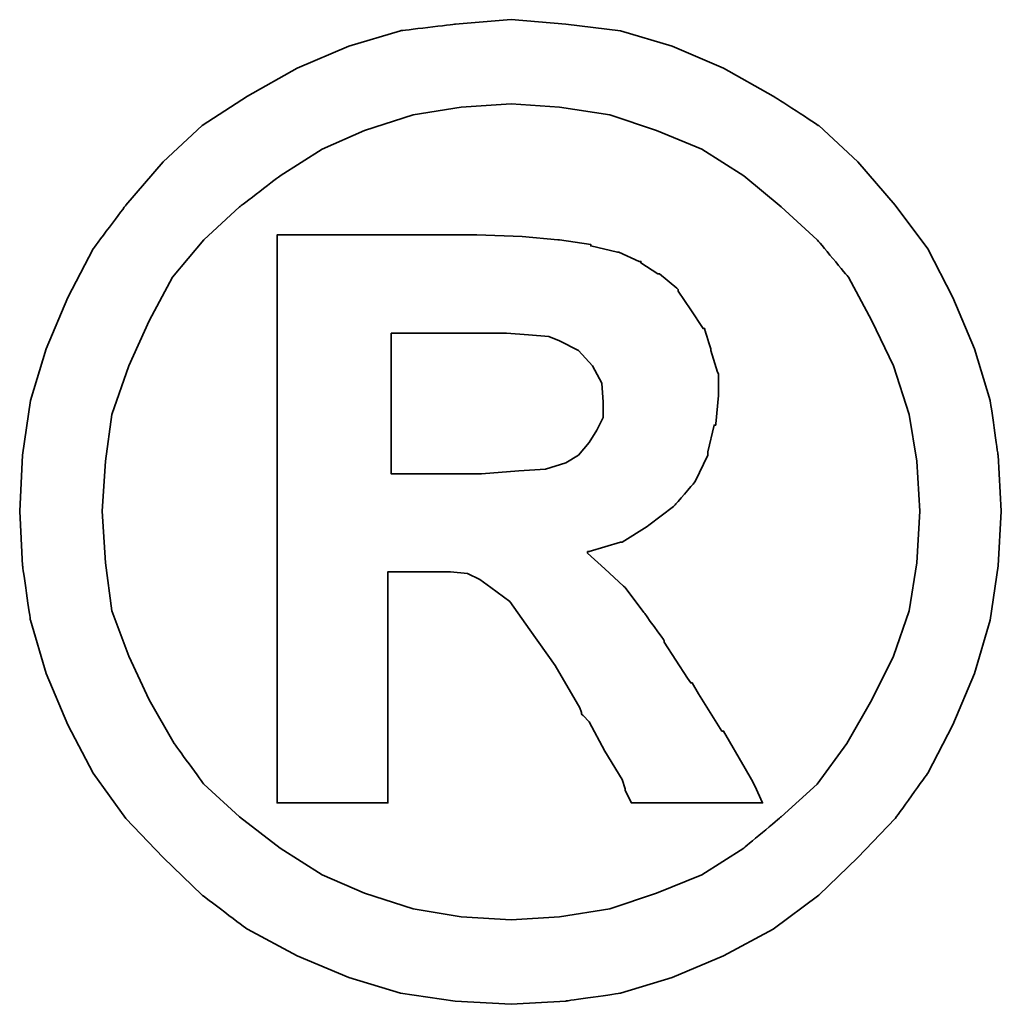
# Model space of a CAD drawing. Extents: x 903 to 1257, y 54 to 253.
# Tile 51 of 52: x 1154.17 to 1155.34, y 182.91 to 184.08. Entities that reach past the tile are written whole.
import ezdxf

# ---------------------------------------------------------------- set-up
doc = ezdxf.new("R2010")
doc.units = 0
doc.header["$MEASUREMENT"] = 0
doc.layers.add('DIM', color=4, linetype='CONTINUOUS')
doc.layers.add('layer 1', color=7, linetype='CONTINUOUS')

# ---------------------------------------------------------------- blocks, each defined once
blk = doc.blocks.new('TBI MOTION logo(完整正式版)')
at = {"layer": 'layer 1', "color": 22, "lineweight": 35}
for points, knots in [([(81.20634, 4.98624), (81.20634, 4.98624), (81.18649, 5.32862), (81.18649, 5.32862), (81.18649, 5.32862), (81.18649, 5.32862), (81.13886, 5.66206), (81.13886, 5.66206), (81.13886, 5.66206), (81.13886, 5.66206), (81.04359, 5.97764), (81.04359, 5.97764), (81.04359, 5.97764), (81.04359, 5.97764), (80.91061, 6.29124), (80.91061, 6.29124), (80.91061, 6.29124), (80.91061, 6.29124), (80.75778, 6.58697), (80.75778, 6.58697), (80.75778, 6.58697), (80.75778, 6.58697), (80.5593, 6.85294), (80.5593, 6.85294), (80.5593, 6.85294), (80.5593, 6.85294), (80.33105, 7.1189), (80.33105, 7.1189), (80.33105, 7.1189), (80.33105, 7.1189), (80.09287, 7.33921), (80.09287, 7.33921), (80.09287, 7.33921), (80.09287, 7.33921), (79.815, 7.51982), (79.815, 7.51982), (79.815, 7.51982), (79.815, 7.51982), (79.51133, 7.69051), (79.51133, 7.69051), (79.51133, 7.69051), (79.51133, 7.69051), (79.19773, 7.8235), (79.19773, 7.8235), (79.19773, 7.8235), (79.19773, 7.8235), (78.88215, 7.91877), (78.88215, 7.91877), (78.88215, 7.91877), (78.88215, 7.91877), (78.54871, 7.95846), (78.54871, 7.95846), (78.54871, 7.95846), (78.54871, 7.95846), (78.21526, 7.98625), (78.21526, 7.98625), (78.21526, 7.98625), (78.21526, 7.98625), (77.87388, 7.95846), (77.87388, 7.95846), (77.87388, 7.95846), (77.87388, 7.95846), (77.54044, 7.91877), (77.54044, 7.91877), (77.54044, 7.91877), (77.54044, 7.91877), (77.22485, 7.8235), (77.22485, 7.8235), (77.22485, 7.8235), (77.22485, 7.8235), (76.91027, 7.69051), (76.91027, 7.69051), (76.91027, 7.69051), (76.91027, 7.69051), (76.6056, 7.51982), (76.6056, 7.51982), (76.6056, 7.51982), (76.6056, 7.51982), (76.32972, 7.33921), (76.32972, 7.33921), (76.32972, 7.33921), (76.32972, 7.33921), (76.09154, 7.1189), (76.09154, 7.1189), (76.09154, 7.1189), (76.09154, 7.1189), (75.86329, 6.85294), (75.86329, 6.85294), (75.86329, 6.85294), (75.86329, 6.85294), (75.66382, 6.58697), (75.66382, 6.58697), (75.66382, 6.58697), (75.66382, 6.58697), (75.51099, 6.29124), (75.51099, 6.29124), (75.51099, 6.29124), (75.51099, 6.29124), (75.37702, 5.97764), (75.37702, 5.97764), (75.37702, 5.97764), (75.37702, 5.97764), (75.28175, 5.66206), (75.28175, 5.66206), (75.28175, 5.66206), (75.28175, 5.66206), (75.23411, 5.32862), (75.23411, 5.32862), (75.23411, 5.32862), (75.23411, 5.32862), (75.21625, 4.98624), (75.21625, 4.98624), (75.21625, 4.98624), (75.21625, 4.98624), (75.23411, 4.6528), (75.23411, 4.6528), (75.23411, 4.6528), (75.23411, 4.6528), (75.28175, 4.32035), (75.28175, 4.32035), (75.28175, 4.32035), (75.28175, 4.32035), (75.37702, 3.99583), (75.37702, 3.99583), (75.37702, 3.99583), (75.37702, 3.99583), (75.51099, 3.68224), (75.51099, 3.68224), (75.51099, 3.68224), (75.51099, 3.68224), (75.66382, 3.38749), (75.66382, 3.38749), (75.66382, 3.38749), (75.66382, 3.38749), (75.86329, 3.10963), (75.86329, 3.10963), (75.86329, 3.10963), (75.86329, 3.10963), (76.09154, 2.87145), (76.09154, 2.87145), (76.09154, 2.87145), (76.09154, 2.87145), (76.32972, 2.6432), (76.32972, 2.6432), (76.32972, 2.6432), (76.32972, 2.6432), (76.6056, 2.43381), (76.6056, 2.43381), (76.6056, 2.43381), (76.6056, 2.43381), (76.91027, 2.27205), (76.91027, 2.27205), (76.91027, 2.27205), (76.91027, 2.27205), (77.22485, 2.13906), (77.22485, 2.13906), (77.22485, 2.13906), (77.22485, 2.13906), (77.54044, 2.0438), (77.54044, 2.0438), (77.54044, 2.0438), (77.54044, 2.0438), (77.87388, 1.99616), (77.87388, 1.99616), (77.87388, 1.99616), (77.87388, 1.99616), (78.21526, 1.97631), (78.21526, 1.97631), (78.21526, 1.97631), (78.21526, 1.97631), (78.54871, 1.99616), (78.54871, 1.99616), (78.54871, 1.99616), (78.54871, 1.99616), (78.88215, 2.0438), (78.88215, 2.0438), (78.88215, 2.0438), (78.88215, 2.0438), (79.19773, 2.13906), (79.19773, 2.13906), (79.19773, 2.13906), (79.19773, 2.13906), (79.51133, 2.27205), (79.51133, 2.27205), (79.51133, 2.27205), (79.51133, 2.27205), (79.815, 2.43381), (79.815, 2.43381), (79.815, 2.43381), (79.815, 2.43381), (80.09287, 2.6432), (80.09287, 2.6432), (80.09287, 2.6432), (80.09287, 2.6432), (80.33105, 2.87145), (80.33105, 2.87145), (80.33105, 2.87145), (80.33105, 2.87145), (80.5593, 3.10963), (80.5593, 3.10963), (80.5593, 3.10963), (80.5593, 3.10963), (80.75778, 3.38749), (80.75778, 3.38749), (80.75778, 3.38749), (80.75778, 3.38749), (80.91061, 3.68224), (80.91061, 3.68224), (80.91061, 3.68224), (80.91061, 3.68224), (81.04359, 3.99583), (81.04359, 3.99583), (81.04359, 3.99583), (81.04359, 3.99583), (81.13886, 4.32035), (81.13886, 4.32035), (81.13886, 4.32035), (81.13886, 4.32035), (81.18649, 4.6528), (81.18649, 4.6528), (81.18649, 4.6528), (81.18649, 4.6528), (81.20634, 4.98624), (81.20634, 4.98624)], [0, 0, 0, 0, 0.0178571, 0.0178571, 0.0178571, 0.0178572, 0.0357143, 0.0357143, 0.0357143, 0.0357143, 0.0535714, 0.0535714, 0.0535714, 0.0535714, 0.0714286, 0.0714286, 0.0714286, 0.0714286, 0.0892857, 0.0892857, 0.0892857, 0.0892857, 0.1071429, 0.1071429, 0.1071429, 0.1071429, 0.125, 0.125, 0.125, 0.125, 0.1428571, 0.1428571, 0.1428571, 0.1428572, 0.1607143, 0.1607143, 0.1607143, 0.1607143, 0.1785714, 0.1785714, 0.1785714, 0.1785714, 0.1964286, 0.1964286, 0.1964286, 0.1964286, 0.2142857, 0.2142857, 0.2142857, 0.2142857, 0.2321429, 0.2321429, 0.2321429, 0.2321429, 0.25, 0.25, 0.25, 0.25, 0.2678571, 0.2678571, 0.2678571, 0.2678572, 0.2857143, 0.2857143, 0.2857143, 0.2857143, 0.3035714, 0.3035714, 0.3035714, 0.3035714, 0.3214286, 0.3214286, 0.3214286, 0.3214286, 0.3392857, 0.3392857, 0.3392857, 0.3392857, 0.3571429, 0.3571429, 0.3571429, 0.3571429, 0.375, 0.375, 0.375, 0.375, 0.3928571, 0.3928571, 0.3928571, 0.3928572, 0.4107143, 0.4107143, 0.4107143, 0.4107143, 0.4285714, 0.4285714, 0.4285714, 0.4285714, 0.4464286, 0.4464286, 0.4464286, 0.4464286, 0.4642857, 0.4642857, 0.4642857, 0.4642857, 0.4821429, 0.4821429, 0.4821429, 0.4821429, 0.5, 0.5, 0.5, 0.5, 0.5178571, 0.5178571, 0.5178571, 0.5178572, 0.5357143, 0.5357143, 0.5357143, 0.5357143, 0.5535714, 0.5535714, 0.5535714, 0.5535714, 0.5714286, 0.5714286, 0.5714286, 0.5714286, 0.5892857, 0.5892857, 0.5892857, 0.5892857, 0.6071429, 0.6071429, 0.6071429, 0.6071429, 0.625, 0.625, 0.625, 0.625, 0.6428571, 0.6428571, 0.6428571, 0.6428572, 0.6607143, 0.6607143, 0.6607143, 0.6607143, 0.6785714, 0.6785714, 0.6785714, 0.6785714, 0.6964286, 0.6964286, 0.6964286, 0.6964286, 0.7142857, 0.7142857, 0.7142857, 0.7142857, 0.7321429, 0.7321429, 0.7321429, 0.7321429, 0.75, 0.75, 0.75, 0.75, 0.7678571, 0.7678571, 0.7678571, 0.7678572, 0.7857143, 0.7857143, 0.7857143, 0.7857143, 0.8035714, 0.8035714, 0.8035714, 0.8035714, 0.8214286, 0.8214286, 0.8214286, 0.8214286, 0.8392857, 0.8392857, 0.8392857, 0.8392857, 0.8571429, 0.8571429, 0.8571429, 0.8571429, 0.875, 0.875, 0.875, 0.875, 0.8928571, 0.8928571, 0.8928571, 0.8928572, 0.9107143, 0.9107143, 0.9107143, 0.9107143, 0.9285714, 0.9285714, 0.9285714, 0.9285714, 0.9464286, 0.9464286, 0.9464286, 0.9464286, 0.9642857, 0.9642857, 0.9642857, 0.9642857, 0.9821429, 0.9821429, 0.9821429, 0.9821429, 1, 1, 1, 1]), ([(80.71014, 4.98624), (80.71014, 4.98624), (80.69129, 5.29091), (80.69129, 5.29091), (80.69129, 5.29091), (80.69129, 5.29091), (80.64464, 5.57672), (80.64464, 5.57672), (80.64464, 5.57672), (80.64464, 5.57672), (80.54937, 5.87245), (80.54937, 5.87245), (80.54937, 5.87245), (80.54937, 5.87245), (80.41639, 6.14833), (80.41639, 6.14833), (80.41639, 6.14833), (80.41639, 6.14833), (80.27349, 6.41429), (80.27349, 6.41429), (80.27349, 6.41429), (80.27349, 6.41429), (80.08295, 6.64255), (80.08295, 6.64255), (80.08295, 6.64255), (80.08295, 6.64255), (79.86264, 6.84301), (79.86264, 6.84301), (79.86264, 6.84301), (79.86264, 6.84301), (79.63439, 7.03355), (79.63439, 7.03355), (79.63439, 7.03355), (79.63439, 7.03355), (79.37835, 7.1963), (79.37835, 7.1963), (79.37835, 7.1963), (79.37835, 7.1963), (79.10246, 7.30944), (79.10246, 7.30944), (79.10246, 7.30944), (79.10246, 7.30944), (78.81665, 7.40471), (78.81665, 7.40471), (78.81665, 7.40471), (78.81665, 7.40471), (78.511, 7.45234), (78.511, 7.45234), (78.511, 7.45234), (78.511, 7.45234), (78.21526, 7.47219), (78.21526, 7.47219), (78.21526, 7.47219), (78.21526, 7.47219), (77.9106, 7.45234), (77.9106, 7.45234), (77.9106, 7.45234), (77.9106, 7.45234), (77.61685, 7.40471), (77.61685, 7.40471), (77.61685, 7.40471), (77.61685, 7.40471), (77.32012, 7.30944), (77.32012, 7.30944), (77.32012, 7.30944), (77.32012, 7.30944), (77.06309, 7.1963), (77.06309, 7.1963), (77.06309, 7.1963), (77.06309, 7.1963), (76.80606, 7.03355), (76.80606, 7.03355), (76.80606, 7.03355), (76.80606, 7.03355), (76.55797, 6.84301), (76.55797, 6.84301), (76.55797, 6.84301), (76.55797, 6.84301), (76.34063, 6.64255), (76.34063, 6.64255), (76.34063, 6.64255), (76.34063, 6.64255), (76.1491, 6.41429), (76.1491, 6.41429), (76.1491, 6.41429), (76.1491, 6.41429), (76.0062, 6.14833), (76.0062, 6.14833), (76.0062, 6.14833), (76.0062, 6.14833), (75.88314, 5.87245), (75.88314, 5.87245), (75.88314, 5.87245), (75.88314, 5.87245), (75.77794, 5.57672), (75.77794, 5.57672), (75.77794, 5.57672), (75.77794, 5.57672), (75.73924, 5.29091), (75.73924, 5.29091), (75.73924, 5.29091), (75.73924, 5.29091), (75.72039, 4.98624), (75.72039, 4.98624), (75.72039, 4.98624), (75.72039, 4.98624), (75.73924, 4.67165), (75.73924, 4.67165), (75.73924, 4.67165), (75.73924, 4.67165), (75.77794, 4.37791), (75.77794, 4.37791), (75.77794, 4.37791), (75.77794, 4.37791), (75.88314, 4.10102), (75.88314, 4.10102), (75.88314, 4.10102), (75.88314, 4.10102), (76.0062, 3.83407), (76.0062, 3.83407), (76.0062, 3.83407), (76.0062, 3.83407), (76.15902, 3.56811), (76.15902, 3.56811), (76.15902, 3.56811), (76.15902, 3.56811), (76.34063, 3.32001), (76.34063, 3.32001), (76.34063, 3.32001), (76.34063, 3.32001), (76.55797, 3.11955), (76.55797, 3.11955), (76.55797, 3.11955), (76.55797, 3.11955), (76.80606, 2.92901), (76.80606, 2.92901), (76.80606, 2.92901), (76.80606, 2.92901), (77.06309, 2.76725), (77.06309, 2.76725), (77.06309, 2.76725), (77.06309, 2.76725), (77.32012, 2.65412), (77.32012, 2.65412), (77.32012, 2.65412), (77.32012, 2.65412), (77.61685, 2.55786), (77.61685, 2.55786), (77.61685, 2.55786), (77.61685, 2.55786), (77.9106, 2.51022), (77.9106, 2.51022), (77.9106, 2.51022), (77.9106, 2.51022), (78.21526, 2.49137), (78.21526, 2.49137), (78.21526, 2.49137), (78.21526, 2.49137), (78.511, 2.51022), (78.511, 2.51022), (78.511, 2.51022), (78.511, 2.51022), (78.81665, 2.55786), (78.81665, 2.55786), (78.81665, 2.55786), (78.81665, 2.55786), (79.10246, 2.65412), (79.10246, 2.65412), (79.10246, 2.65412), (79.10246, 2.65412), (79.37835, 2.76725), (79.37835, 2.76725), (79.37835, 2.76725), (79.37835, 2.76725), (79.63439, 2.92901), (79.63439, 2.92901), (79.63439, 2.92901), (79.63439, 2.92901), (79.86264, 3.11955), (79.86264, 3.11955), (79.86264, 3.11955), (79.86264, 3.11955), (80.08295, 3.32001), (80.08295, 3.32001), (80.08295, 3.32001), (80.08295, 3.32001), (80.26356, 3.56811), (80.26356, 3.56811), (80.26356, 3.56811), (80.26356, 3.56811), (80.41639, 3.83407), (80.41639, 3.83407), (80.41639, 3.83407), (80.41639, 3.83407), (80.54937, 4.10102), (80.54937, 4.10102), (80.54937, 4.10102), (80.54937, 4.10102), (80.64464, 4.37791), (80.64464, 4.37791), (80.64464, 4.37791), (80.64464, 4.37791), (80.69129, 4.67165), (80.69129, 4.67165), (80.69129, 4.67165), (80.69129, 4.67165), (80.71014, 4.98624), (80.71014, 4.98624)], [0, 0, 0, 0, 0.0192308, 0.0192308, 0.0192308, 0.0192308, 0.0384615, 0.0384615, 0.0384615, 0.0384615, 0.0576923, 0.0576923, 0.0576923, 0.0576923, 0.0769231, 0.0769231, 0.0769231, 0.0769231, 0.0961538, 0.0961538, 0.0961538, 0.0961539, 0.1153846, 0.1153846, 0.1153846, 0.1153846, 0.1346154, 0.1346154, 0.1346154, 0.1346154, 0.1538462, 0.1538462, 0.1538462, 0.1538462, 0.1730769, 0.1730769, 0.1730769, 0.1730769, 0.1923077, 0.1923077, 0.1923077, 0.1923077, 0.2115385, 0.2115385, 0.2115385, 0.2115385, 0.2307692, 0.2307692, 0.2307692, 0.2307692, 0.25, 0.25, 0.25, 0.25, 0.2692308, 0.2692308, 0.2692308, 0.2692308, 0.2884615, 0.2884615, 0.2884615, 0.2884615, 0.3076923, 0.3076923, 0.3076923, 0.3076923, 0.3269231, 0.3269231, 0.3269231, 0.3269231, 0.3461538, 0.3461538, 0.3461538, 0.3461539, 0.3653846, 0.3653846, 0.3653846, 0.3653846, 0.3846154, 0.3846154, 0.3846154, 0.3846154, 0.4038462, 0.4038462, 0.4038462, 0.4038462, 0.4230769, 0.4230769, 0.4230769, 0.4230769, 0.4423077, 0.4423077, 0.4423077, 0.4423077, 0.4615385, 0.4615385, 0.4615385, 0.4615385, 0.4807692, 0.4807692, 0.4807692, 0.4807692, 0.5, 0.5, 0.5, 0.5, 0.5192308, 0.5192308, 0.5192308, 0.5192308, 0.5384615, 0.5384615, 0.5384615, 0.5384615, 0.5576923, 0.5576923, 0.5576923, 0.5576923, 0.5769231, 0.5769231, 0.5769231, 0.5769231, 0.5961538, 0.5961538, 0.5961538, 0.5961539, 0.6153846, 0.6153846, 0.6153846, 0.6153846, 0.6346154, 0.6346154, 0.6346154, 0.6346154, 0.6538462, 0.6538462, 0.6538462, 0.6538462, 0.6730769, 0.6730769, 0.6730769, 0.6730769, 0.6923077, 0.6923077, 0.6923077, 0.6923077, 0.7115385, 0.7115385, 0.7115385, 0.7115385, 0.7307692, 0.7307692, 0.7307692, 0.7307692, 0.75, 0.75, 0.75, 0.75, 0.7692308, 0.7692308, 0.7692308, 0.7692308, 0.7884615, 0.7884615, 0.7884615, 0.7884615, 0.8076923, 0.8076923, 0.8076923, 0.8076923, 0.8269231, 0.8269231, 0.8269231, 0.8269231, 0.8461538, 0.8461538, 0.8461538, 0.8461539, 0.8653846, 0.8653846, 0.8653846, 0.8653846, 0.8846154, 0.8846154, 0.8846154, 0.8846154, 0.9038462, 0.9038462, 0.9038462, 0.9038462, 0.9230769, 0.9230769, 0.9230769, 0.9230769, 0.9423077, 0.9423077, 0.9423077, 0.9423077, 0.9615385, 0.9615385, 0.9615385, 0.9615385, 0.9807692, 0.9807692, 0.9807692, 0.9807692, 1, 1, 1, 1]), ([(76.78721, 3.2823), (76.78721, 3.2823), (76.78721, 3.32001), (76.78721, 3.32001), (76.78721, 3.32001), (76.78721, 3.32001), (76.78721, 3.42422), (76.78721, 3.42422), (76.78721, 3.42422), (76.78721, 3.42422), (76.78721, 3.59689), (76.78721, 3.59689), (76.78721, 3.59689), (76.78721, 3.59689), (76.78721, 3.80529), (76.78721, 3.80529), (76.78721, 3.80529), (76.78721, 3.80529), (76.78721, 4.0524), (76.78721, 4.0524), (76.78721, 4.0524), (76.78721, 4.0524), (76.78721, 4.32035), (76.78721, 4.32035), (76.78721, 4.32035), (76.78721, 4.32035), (76.78721, 4.92868), (76.78721, 4.92868), (76.78721, 4.92868), (76.78721, 4.92868), (76.78721, 5.53801), (76.78721, 5.53801), (76.78721, 5.53801), (76.78721, 5.53801), (76.78721, 5.82482), (76.78721, 5.82482), (76.78721, 5.82482), (76.78721, 5.82482), (76.78721, 6.07291), (76.78721, 6.07291), (76.78721, 6.07291), (76.78721, 6.07291), (76.78721, 6.30017), (76.78721, 6.30017), (76.78721, 6.30017), (76.78721, 6.30017), (76.78721, 6.45399), (76.78721, 6.45399), (76.78721, 6.45399), (76.78721, 6.45399), (76.78721, 6.5572), (76.78721, 6.5572), (76.78721, 6.5572), (76.78721, 6.5572), (76.78721, 6.59689), (76.78721, 6.59689), (76.78721, 6.59689), (76.78721, 6.59689), (76.78721, 6.67232), (76.78721, 6.67232), (76.78721, 6.67232), (76.78721, 6.67232), (76.8537, 6.67232), (76.8537, 6.67232), (76.8537, 6.67232), (76.8537, 6.67232), (76.87355, 6.67232), (76.87355, 6.67232), (76.87355, 6.67232), (76.87355, 6.67232), (76.91027, 6.67232), (76.91027, 6.67232), (76.91027, 6.67232), (76.91027, 6.67232), (77.04424, 6.67232), (77.04424, 6.67232), (77.04424, 6.67232), (77.04424, 6.67232), (77.22485, 6.67232), (77.22485, 6.67232), (77.22485, 6.67232), (77.22485, 6.67232), (77.43524, 6.67232), (77.43524, 6.67232), (77.43524, 6.67232), (77.43524, 6.67232), (77.65357, 6.67232), (77.65357, 6.67232), (77.65357, 6.67232), (77.65357, 6.67232), (77.82625, 6.67232), (77.82625, 6.67232), (77.82625, 6.67232), (77.82625, 6.67232), (77.94037, 6.67232), (77.94037, 6.67232), (77.94037, 6.67232), (77.94037, 6.67232), (77.97709, 6.67232), (77.97709, 6.67232), (77.97709, 6.67232), (77.97709, 6.67232), (77.99694, 6.67232), (77.99694, 6.67232), (77.99694, 6.67232), (77.99694, 6.67232), (78.00686, 6.67232), (78.00686, 6.67232), (78.00686, 6.67232), (78.00686, 6.67232), (78.28275, 6.6624), (78.28275, 6.6624), (78.28275, 6.6624), (78.28275, 6.6624), (78.50107, 6.64255), (78.50107, 6.64255), (78.50107, 6.64255), (78.50107, 6.64255), (78.511, 6.64255), (78.511, 6.64255), (78.511, 6.64255), (78.511, 6.64255), (78.70154, 6.61476), (78.70154, 6.61476), (78.70154, 6.61476), (78.70154, 6.61476), (78.70154, 6.60483), (78.70154, 6.60483), (78.70154, 6.60483), (78.70154, 6.60483), (78.86429, 6.56713), (78.86429, 6.56713), (78.86429, 6.56713), (78.86429, 6.56713), (78.87223, 6.56713), (78.87223, 6.56713), (78.87223, 6.56713), (78.87223, 6.56713), (78.99727, 6.51056), (78.99727, 6.51056), (78.99727, 6.51056), (78.99727, 6.51056), (79.00719, 6.51056), (79.00719, 6.51056), (79.00719, 6.51056), (79.00719, 6.51056), (79.00719, 6.50162), (79.00719, 6.50162), (79.00719, 6.50162), (79.00719, 6.50162), (79.1104, 6.43415), (79.1104, 6.43415), (79.1104, 6.43415), (79.1104, 6.43415), (79.12132, 6.43415), (79.12132, 6.43415), (79.12132, 6.43415), (79.12132, 6.43415), (79.22552, 6.34781), (79.22552, 6.34781), (79.22552, 6.34781), (79.22552, 6.34781), (79.23544, 6.33888), (79.23544, 6.33888), (79.23544, 6.33888), (79.23544, 6.33888), (79.23544, 6.32895), (79.23544, 6.32895), (79.23544, 6.32895), (79.23544, 6.32895), (79.31087, 6.21483), (79.31087, 6.21483), (79.31087, 6.21483), (79.31087, 6.21483), (79.38629, 6.1007), (79.38629, 6.1007), (79.38629, 6.1007), (79.38629, 6.1007), (79.3972, 6.1007), (79.3972, 6.1007), (79.3972, 6.1007), (79.3972, 6.1007), (79.3972, 6.09078), (79.3972, 6.09078), (79.3972, 6.09078), (79.3972, 6.09078), (79.43392, 5.97764), (79.43392, 5.97764), (79.43392, 5.97764), (79.43392, 5.97764), (79.43392, 5.96772), (79.43392, 5.96772), (79.43392, 5.96772), (79.43392, 5.96772), (79.47362, 5.83474), (79.47362, 5.83474), (79.47362, 5.83474), (79.47362, 5.83474), (79.48156, 5.82482), (79.48156, 5.82482), (79.48156, 5.82482), (79.48156, 5.82482), (79.48156, 5.69977), (79.48156, 5.69977), (79.48156, 5.69977), (79.48156, 5.69977), (79.48156, 5.69183), (79.48156, 5.69183), (79.48156, 5.69183), (79.48156, 5.69183), (79.4637, 5.51915), (79.4637, 5.51915), (79.4637, 5.51915), (79.4637, 5.51915), (79.4637, 5.51122), (79.4637, 5.51122), (79.4637, 5.51122), (79.4637, 5.51122), (79.45377, 5.51122), (79.45377, 5.51122), (79.45377, 5.51122), (79.45377, 5.51122), (79.41507, 5.34847), (79.41507, 5.34847), (79.41507, 5.34847), (79.41507, 5.34847), (79.41507, 5.33854), (79.41507, 5.33854), (79.41507, 5.33854), (79.41507, 5.33854), (79.41507, 5.32862), (79.41507, 5.32862), (79.41507, 5.32862), (79.41507, 5.32862), (79.33865, 5.16785), (79.33865, 5.16785), (79.33865, 5.16785), (79.33865, 5.16785), (79.33071, 5.15693), (79.33071, 5.15693), (79.33071, 5.15693), (79.33071, 5.15693), (79.2156, 5.02495), (79.2156, 5.02495), (79.2156, 5.02495), (79.2156, 5.02495), (79.20567, 5.01502), (79.20567, 5.01502), (79.20567, 5.01502), (79.20567, 5.01502), (79.05483, 4.89991), (79.05483, 4.89991), (79.05483, 4.89991), (79.05483, 4.89991), (79.04491, 4.89197), (79.04491, 4.89197), (79.04491, 4.89197), (79.04491, 4.89197), (78.89208, 4.7967), (78.89208, 4.7967), (78.89208, 4.7967), (78.89208, 4.7967), (78.88215, 4.7967), (78.88215, 4.7967), (78.88215, 4.7967), (78.88215, 4.7967), (78.69161, 4.73913), (78.69161, 4.73913), (78.69161, 4.73913), (78.69161, 4.73913), (78.68169, 4.73913), (78.68169, 4.73913), (78.68169, 4.73913), (78.68169, 4.73913), (78.68169, 4.72921), (78.68169, 4.72921), (78.68169, 4.72921), (78.68169, 4.72921), (78.78688, 4.63394), (78.78688, 4.63394), (78.78688, 4.63394), (78.78688, 4.63394), (78.902, 4.52875), (78.902, 4.52875), (78.902, 4.52875), (78.902, 4.52875), (78.91093, 4.52081), (78.91093, 4.52081), (78.91093, 4.52081), (78.91093, 4.52081), (79.02506, 4.36798), (79.02506, 4.36798), (79.02506, 4.36798), (79.02506, 4.36798), (79.1501, 4.1953), (79.1501, 4.1953), (79.1501, 4.1953), (79.1501, 4.1953), (79.1501, 4.18736), (79.1501, 4.18736), (79.1501, 4.18736), (79.1501, 4.18736), (79.29201, 3.96705), (79.29201, 3.96705), (79.29201, 3.96705), (79.29201, 3.96705), (79.31087, 3.93828), (79.31087, 3.93828), (79.31087, 3.93828), (79.31087, 3.93828), (79.32079, 3.93828), (79.32079, 3.93828), (79.32079, 3.93828), (79.32079, 3.93828), (79.3585, 3.87178), (79.3585, 3.87178), (79.3585, 3.87178), (79.3585, 3.87178), (79.50141, 3.64353), (79.50141, 3.64353), (79.50141, 3.64353), (79.50141, 3.64353), (79.51133, 3.64353), (79.51133, 3.64353), (79.51133, 3.64353), (79.51133, 3.64353), (79.64431, 3.41528), (79.64431, 3.41528), (79.64431, 3.41528), (79.64431, 3.41528), (79.68202, 3.3478), (79.68202, 3.3478), (79.68202, 3.3478), (79.68202, 3.3478), (79.70187, 3.31009), (79.70187, 3.31009), (79.70187, 3.31009), (79.70187, 3.31009), (79.7495, 3.2049), (79.7495, 3.2049), (79.7495, 3.2049), (79.7495, 3.2049), (79.64431, 3.2049), (79.64431, 3.2049), (79.64431, 3.2049), (79.64431, 3.2049), (79.62546, 3.2049), (79.62546, 3.2049), (79.62546, 3.2049), (79.62546, 3.2049), (79.53912, 3.2049), (79.53912, 3.2049), (79.53912, 3.2049), (79.53912, 3.2049), (79.31087, 3.2049), (79.31087, 3.2049), (79.31087, 3.2049), (79.31087, 3.2049), (79.08262, 3.2049), (79.08262, 3.2049), (79.08262, 3.2049), (79.08262, 3.2049), (79.00719, 3.2049), (79.00719, 3.2049), (79.00719, 3.2049), (79.00719, 3.2049), (78.98735, 3.2049), (78.98735, 3.2049), (78.98735, 3.2049), (78.98735, 3.2049), (78.94964, 3.2049), (78.94964, 3.2049), (78.94964, 3.2049), (78.94964, 3.2049), (78.92979, 3.24459), (78.92979, 3.24459), (78.92979, 3.24459), (78.92979, 3.24459), (78.91093, 3.2823), (78.91093, 3.2823), (78.91093, 3.2823), (78.91093, 3.2823), (78.91093, 3.29223), (78.91093, 3.29223), (78.91093, 3.29223), (78.91093, 3.29223), (78.89208, 3.3478), (78.89208, 3.3478), (78.89208, 3.3478), (78.89208, 3.3478), (78.78688, 3.52048), (78.78688, 3.52048), (78.78688, 3.52048), (78.78688, 3.52048), (78.69161, 3.7001), (78.69161, 3.7001), (78.69161, 3.7001), (78.69161, 3.7001), (78.6539, 3.7388), (78.6539, 3.7388), (78.6539, 3.7388), (78.6539, 3.7388), (78.64398, 3.74873), (78.64398, 3.74873), (78.64398, 3.74873), (78.64398, 3.74873), (78.64398, 3.75766), (78.64398, 3.75766), (78.64398, 3.75766), (78.64398, 3.75766), (78.63405, 3.78644), (78.63405, 3.78644), (78.63405, 3.78644), (78.63405, 3.78644), (78.48321, 4.04347), (78.48321, 4.04347), (78.48321, 4.04347), (78.48321, 4.04347), (78.33038, 4.2618), (78.33038, 4.2618), (78.33038, 4.2618), (78.33038, 4.2618), (78.20732, 4.43447), (78.20732, 4.43447), (78.20732, 4.43447), (78.20732, 4.43447), (78.09221, 4.52081), (78.09221, 4.52081), (78.09221, 4.52081), (78.09221, 4.52081), (78.02472, 4.56845), (78.02472, 4.56845), (78.02472, 4.56845), (78.02472, 4.56845), (77.9493, 4.60616), (77.9493, 4.60616), (77.9493, 4.60616), (77.9493, 4.60616), (77.8451, 4.61608), (77.8451, 4.61608), (77.8451, 4.61608), (77.8451, 4.61608), (77.71113, 4.61608), (77.71113, 4.61608), (77.71113, 4.61608), (77.71113, 4.61608), (77.69128, 4.61608), (77.69128, 4.61608), (77.69128, 4.61608), (77.69128, 4.61608), (77.67342, 4.61608), (77.67342, 4.61608), (77.67342, 4.61608), (77.67342, 4.61608), (77.5583, 4.61608), (77.5583, 4.61608), (77.5583, 4.61608), (77.5583, 4.61608), (77.46303, 4.61608), (77.46303, 4.61608), (77.46303, 4.61608), (77.46303, 4.61608), (77.46303, 4.54761), (77.46303, 4.54761), (77.46303, 4.54761), (77.46303, 4.54761), (77.46303, 4.47318), (77.46303, 4.47318), (77.46303, 4.47318), (77.46303, 4.47318), (77.46303, 4.24294), (77.46303, 4.24294), (77.46303, 4.24294), (77.46303, 4.24294), (77.46303, 3.99583), (77.46303, 3.99583), (77.46303, 3.99583), (77.46303, 3.99583), (77.46303, 3.72888), (77.46303, 3.72888), (77.46303, 3.72888), (77.46303, 3.72888), (77.46303, 3.51055), (77.46303, 3.51055), (77.46303, 3.51055), (77.46303, 3.51055), (77.46303, 3.42422), (77.46303, 3.42422), (77.46303, 3.42422), (77.46303, 3.42422), (77.46303, 3.35773), (77.46303, 3.35773), (77.46303, 3.35773), (77.46303, 3.35773), (77.46303, 3.30017), (77.46303, 3.30017), (77.46303, 3.30017), (77.46303, 3.30017), (77.46303, 3.2823), (77.46303, 3.2823), (77.46303, 3.2823), (77.46303, 3.2823), (77.46303, 3.2049), (77.46303, 3.2049), (77.46303, 3.2049), (77.46303, 3.2049), (77.39753, 3.2049), (77.39753, 3.2049), (77.39753, 3.2049), (77.39753, 3.2049), (77.37768, 3.2049), (77.37768, 3.2049), (77.37768, 3.2049), (77.37768, 3.2049), (77.32012, 3.2049), (77.32012, 3.2049), (77.32012, 3.2049), (77.32012, 3.2049), (77.12165, 3.2049), (77.12165, 3.2049), (77.12165, 3.2049), (77.12165, 3.2049), (76.94897, 3.2049), (76.94897, 3.2049), (76.94897, 3.2049), (76.94897, 3.2049), (76.8924, 3.2049), (76.8924, 3.2049), (76.8924, 3.2049), (76.8924, 3.2049), (76.8537, 3.2049), (76.8537, 3.2049), (76.8537, 3.2049), (76.8537, 3.2049), (76.78721, 3.2049), (76.78721, 3.2049), (76.78721, 3.2049), (76.78721, 3.2049), (76.78721, 3.2823), (76.78721, 3.2823)], [0, 0, 0, 0, 0.0074074, 0.0074074, 0.0074074, 0.0074074, 0.0148148, 0.0148148, 0.0148148, 0.0148148, 0.0222222, 0.0222222, 0.0222222, 0.0222222, 0.0296296, 0.0296296, 0.0296296, 0.0296296, 0.037037, 0.037037, 0.037037, 0.037037, 0.0444444, 0.0444444, 0.0444444, 0.0444445, 0.0518519, 0.0518519, 0.0518519, 0.0518519, 0.0592593, 0.0592593, 0.0592593, 0.0592593, 0.0666667, 0.0666667, 0.0666667, 0.0666667, 0.0740741, 0.0740741, 0.0740741, 0.0740741, 0.0814815, 0.0814815, 0.0814815, 0.0814815, 0.0888889, 0.0888889, 0.0888889, 0.0888889, 0.0962963, 0.0962963, 0.0962963, 0.0962963, 0.1037037, 0.1037037, 0.1037037, 0.1037037, 0.1111111, 0.1111111, 0.1111111, 0.1111111, 0.1185185, 0.1185185, 0.1185185, 0.1185185, 0.1259259, 0.1259259, 0.1259259, 0.1259259, 0.1333333, 0.1333333, 0.1333333, 0.1333333, 0.1407407, 0.1407407, 0.1407407, 0.1407408, 0.1481481, 0.1481481, 0.1481481, 0.1481482, 0.1555556, 0.1555556, 0.1555556, 0.1555556, 0.162963, 0.162963, 0.162963, 0.162963, 0.1703704, 0.1703704, 0.1703704, 0.1703704, 0.1777778, 0.1777778, 0.1777778, 0.1777778, 0.1851852, 0.1851852, 0.1851852, 0.1851852, 0.1925926, 0.1925926, 0.1925926, 0.1925926, 0.2, 0.2, 0.2, 0.2, 0.2074074, 0.2074074, 0.2074074, 0.2074074, 0.2148148, 0.2148148, 0.2148148, 0.2148148, 0.2222222, 0.2222222, 0.2222222, 0.2222222, 0.2296296, 0.2296296, 0.2296296, 0.2296296, 0.237037, 0.237037, 0.237037, 0.237037, 0.2444444, 0.2444444, 0.2444444, 0.2444445, 0.2518519, 0.2518519, 0.2518519, 0.2518519, 0.2592593, 0.2592593, 0.2592593, 0.2592593, 0.2666667, 0.2666667, 0.2666667, 0.2666667, 0.2740741, 0.2740741, 0.2740741, 0.2740741, 0.2814815, 0.2814815, 0.2814815, 0.2814815, 0.2888889, 0.2888889, 0.2888889, 0.2888889, 0.2962963, 0.2962963, 0.2962963, 0.2962963, 0.3037037, 0.3037037, 0.3037037, 0.3037037, 0.3111111, 0.3111111, 0.3111111, 0.3111111, 0.3185185, 0.3185185, 0.3185185, 0.3185185, 0.3259259, 0.3259259, 0.3259259, 0.3259259, 0.3333333, 0.3333333, 0.3333333, 0.3333333, 0.3407407, 0.3407407, 0.3407407, 0.3407408, 0.3481481, 0.3481481, 0.3481481, 0.3481482, 0.3555556, 0.3555556, 0.3555556, 0.3555556, 0.362963, 0.362963, 0.362963, 0.362963, 0.3703704, 0.3703704, 0.3703704, 0.3703704, 0.3777778, 0.3777778, 0.3777778, 0.3777778, 0.3851852, 0.3851852, 0.3851852, 0.3851852, 0.3925926, 0.3925926, 0.3925926, 0.3925926, 0.4, 0.4, 0.4, 0.4, 0.4074074, 0.4074074, 0.4074074, 0.4074074, 0.4148148, 0.4148148, 0.4148148, 0.4148148, 0.4222222, 0.4222222, 0.4222222, 0.4222222, 0.4296296, 0.4296296, 0.4296296, 0.4296296, 0.437037, 0.437037, 0.437037, 0.437037, 0.4444444, 0.4444444, 0.4444444, 0.4444445, 0.4518519, 0.4518519, 0.4518519, 0.4518519, 0.4592593, 0.4592593, 0.4592593, 0.4592593, 0.4666667, 0.4666667, 0.4666667, 0.4666667, 0.4740741, 0.4740741, 0.4740741, 0.4740741, 0.4814815, 0.4814815, 0.4814815, 0.4814815, 0.4888889, 0.4888889, 0.4888889, 0.4888889, 0.4962963, 0.4962963, 0.4962963, 0.4962963, 0.5037037, 0.5037037, 0.5037037, 0.5037037, 0.5111111, 0.5111111, 0.5111111, 0.5111111, 0.5185185, 0.5185185, 0.5185185, 0.5185185, 0.5259259, 0.5259259, 0.5259259, 0.5259259, 0.5333333, 0.5333333, 0.5333333, 0.5333333, 0.5407407, 0.5407407, 0.5407407, 0.5407408, 0.5481481, 0.5481481, 0.5481481, 0.5481482, 0.5555556, 0.5555556, 0.5555556, 0.5555556, 0.562963, 0.562963, 0.562963, 0.562963, 0.5703704, 0.5703704, 0.5703704, 0.5703704, 0.5777778, 0.5777778, 0.5777778, 0.5777778, 0.5851852, 0.5851852, 0.5851852, 0.5851852, 0.5925926, 0.5925926, 0.5925926, 0.5925926, 0.6, 0.6, 0.6, 0.6, 0.6074074, 0.6074074, 0.6074074, 0.6074074, 0.6148148, 0.6148148, 0.6148148, 0.6148148, 0.6222222, 0.6222222, 0.6222222, 0.6222222, 0.6296296, 0.6296296, 0.6296296, 0.6296296, 0.637037, 0.637037, 0.637037, 0.637037, 0.6444444, 0.6444444, 0.6444444, 0.6444445, 0.6518519, 0.6518519, 0.6518519, 0.6518519, 0.6592593, 0.6592593, 0.6592593, 0.6592593, 0.6666667, 0.6666667, 0.6666667, 0.6666667, 0.6740741, 0.6740741, 0.6740741, 0.6740741, 0.6814815, 0.6814815, 0.6814815, 0.6814815, 0.6888889, 0.6888889, 0.6888889, 0.6888889, 0.6962963, 0.6962963, 0.6962963, 0.6962963, 0.7037037, 0.7037037, 0.7037037, 0.7037037, 0.7111111, 0.7111111, 0.7111111, 0.7111111, 0.7185185, 0.7185185, 0.7185185, 0.7185185, 0.7259259, 0.7259259, 0.7259259, 0.7259259, 0.7333333, 0.7333333, 0.7333333, 0.7333333, 0.7407407, 0.7407407, 0.7407407, 0.7407408, 0.7481481, 0.7481481, 0.7481481, 0.7481482, 0.7555556, 0.7555556, 0.7555556, 0.7555556, 0.762963, 0.762963, 0.762963, 0.762963, 0.7703704, 0.7703704, 0.7703704, 0.7703704, 0.7777778, 0.7777778, 0.7777778, 0.7777778, 0.7851852, 0.7851852, 0.7851852, 0.7851852, 0.7925926, 0.7925926, 0.7925926, 0.7925926, 0.8, 0.8, 0.8, 0.8, 0.8074074, 0.8074074, 0.8074074, 0.8074074, 0.8148148, 0.8148148, 0.8148148, 0.8148148, 0.8222222, 0.8222222, 0.8222222, 0.8222222, 0.8296296, 0.8296296, 0.8296296, 0.8296296, 0.837037, 0.837037, 0.837037, 0.837037, 0.8444444, 0.8444444, 0.8444444, 0.8444445, 0.8518519, 0.8518519, 0.8518519, 0.8518519, 0.8592593, 0.8592593, 0.8592593, 0.8592593, 0.8666667, 0.8666667, 0.8666667, 0.8666667, 0.8740741, 0.8740741, 0.8740741, 0.8740741, 0.8814815, 0.8814815, 0.8814815, 0.8814815, 0.8888889, 0.8888889, 0.8888889, 0.8888889, 0.8962963, 0.8962963, 0.8962963, 0.8962963, 0.9037037, 0.9037037, 0.9037037, 0.9037037, 0.9111111, 0.9111111, 0.9111111, 0.9111111, 0.9185185, 0.9185185, 0.9185185, 0.9185185, 0.9259259, 0.9259259, 0.9259259, 0.9259259, 0.9333333, 0.9333333, 0.9333333, 0.9333333, 0.9407407, 0.9407407, 0.9407407, 0.9407408, 0.9481481, 0.9481481, 0.9481481, 0.9481482, 0.9555556, 0.9555556, 0.9555556, 0.9555556, 0.962963, 0.962963, 0.962963, 0.962963, 0.9703704, 0.9703704, 0.9703704, 0.9703704, 0.9777778, 0.9777778, 0.9777778, 0.9777778, 0.9851852, 0.9851852, 0.9851852, 0.9851852, 0.9925926, 0.9925926, 0.9925926, 0.9925926, 1, 1, 1, 1]), ([(77.48288, 6.07291), (77.48288, 6.07291), (77.48288, 5.99551), (77.48288, 5.99551), (77.48288, 5.99551), (77.48288, 5.99551), (77.48288, 5.82482), (77.48288, 5.82482), (77.48288, 5.82482), (77.48288, 5.82482), (77.48288, 5.63328), (77.48288, 5.63328), (77.48288, 5.63328), (77.48288, 5.63328), (77.48288, 5.46358), (77.48288, 5.46358), (77.48288, 5.46358), (77.48288, 5.46358), (77.48288, 5.29091), (77.48288, 5.29091), (77.48288, 5.29091), (77.48288, 5.29091), (77.48288, 5.21449), (77.48288, 5.21449), (77.48288, 5.21449), (77.48288, 5.21449), (77.50074, 5.21449), (77.50074, 5.21449), (77.50074, 5.21449), (77.50074, 5.21449), (77.71113, 5.21449), (77.71113, 5.21449), (77.71113, 5.21449), (77.71113, 5.21449), (77.94037, 5.21449), (77.94037, 5.21449), (77.94037, 5.21449), (77.94037, 5.21449), (78.01579, 5.21449), (78.01579, 5.21449), (78.01579, 5.21449), (78.01579, 5.21449), (78.03465, 5.21449), (78.03465, 5.21449), (78.03465, 5.21449), (78.03465, 5.21449), (78.2629, 5.23335), (78.2629, 5.23335), (78.2629, 5.23335), (78.2629, 5.23335), (78.42565, 5.24327), (78.42565, 5.24327), (78.42565, 5.24327), (78.42565, 5.24327), (78.54871, 5.28098), (78.54871, 5.28098), (78.54871, 5.28098), (78.54871, 5.28098), (78.62611, 5.32862), (78.62611, 5.32862), (78.62611, 5.32862), (78.62611, 5.32862), (78.69161, 5.40503), (78.69161, 5.40503), (78.69161, 5.40503), (78.69161, 5.40503), (78.73925, 5.48145), (78.73925, 5.48145), (78.73925, 5.48145), (78.73925, 5.48145), (78.77696, 5.55885), (78.77696, 5.55885), (78.77696, 5.55885), (78.77696, 5.55885), (78.77696, 5.65214), (78.77696, 5.65214), (78.77696, 5.65214), (78.77696, 5.65214), (78.76902, 5.76726), (78.76902, 5.76726), (78.76902, 5.76726), (78.76902, 5.76726), (78.71146, 5.87245), (78.71146, 5.87245), (78.71146, 5.87245), (78.71146, 5.87245), (78.62611, 5.96772), (78.62611, 5.96772), (78.62611, 5.96772), (78.62611, 5.96772), (78.511, 6.02528), (78.511, 6.02528), (78.511, 6.02528), (78.511, 6.02528), (78.44451, 6.05306), (78.44451, 6.05306), (78.44451, 6.05306), (78.44451, 6.05306), (78.32046, 6.06299), (78.32046, 6.06299), (78.32046, 6.06299), (78.32046, 6.06299), (78.18748, 6.07291), (78.18748, 6.07291), (78.18748, 6.07291), (78.18748, 6.07291), (77.99694, 6.07291), (77.99694, 6.07291), (77.99694, 6.07291), (77.99694, 6.07291), (77.97709, 6.07291), (77.97709, 6.07291), (77.97709, 6.07291), (77.97709, 6.07291), (77.90167, 6.07291), (77.90167, 6.07291), (77.90167, 6.07291), (77.90167, 6.07291), (77.69128, 6.07291), (77.69128, 6.07291), (77.69128, 6.07291), (77.69128, 6.07291), (77.50074, 6.07291), (77.50074, 6.07291), (77.50074, 6.07291), (77.50074, 6.07291), (77.48288, 6.07291), (77.48288, 6.07291)], [0, 0, 0, 0, 0.03125, 0.03125, 0.03125, 0.03125, 0.0625, 0.0625, 0.0625, 0.0625, 0.09375, 0.09375, 0.09375, 0.09375, 0.125, 0.125, 0.125, 0.125, 0.15625, 0.15625, 0.15625, 0.15625, 0.1875, 0.1875, 0.1875, 0.1875, 0.21875, 0.21875, 0.21875, 0.21875, 0.25, 0.25, 0.25, 0.25, 0.28125, 0.28125, 0.28125, 0.28125, 0.3125, 0.3125, 0.3125, 0.3125, 0.34375, 0.34375, 0.34375, 0.34375, 0.375, 0.375, 0.375, 0.375, 0.40625, 0.40625, 0.40625, 0.40625, 0.4375, 0.4375, 0.4375, 0.4375, 0.46875, 0.46875, 0.46875, 0.46875, 0.5, 0.5, 0.5, 0.5, 0.53125, 0.53125, 0.53125, 0.53125, 0.5625, 0.5625, 0.5625, 0.5625, 0.59375, 0.59375, 0.59375, 0.59375, 0.625, 0.625, 0.625, 0.625, 0.65625, 0.65625, 0.65625, 0.65625, 0.6875, 0.6875, 0.6875, 0.6875, 0.71875, 0.71875, 0.71875, 0.71875, 0.75, 0.75, 0.75, 0.75, 0.78125, 0.78125, 0.78125, 0.78125, 0.8125, 0.8125, 0.8125, 0.8125, 0.84375, 0.84375, 0.84375, 0.84375, 0.875, 0.875, 0.875, 0.875, 0.90625, 0.90625, 0.90625, 0.90625, 0.9375, 0.9375, 0.9375, 0.9375, 0.96875, 0.96875, 0.96875, 0.96875, 1, 1, 1, 1])]:
    blk.add_open_spline(points, degree=3, knots=knots, dxfattribs=at)

msp = doc.modelspace()

# ---------------------------------------------------------------- block references
at = {"layer": 'DIM', "xscale": 0.1943999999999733, "yscale": 0.1943999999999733, "zscale": 0.1943999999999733}
msp.add_blockref('TBI MOTION logo(完整正式版)', (1139.5513, 182.5256), dxfattribs=at)

doc.saveas('drawing.dxf')
